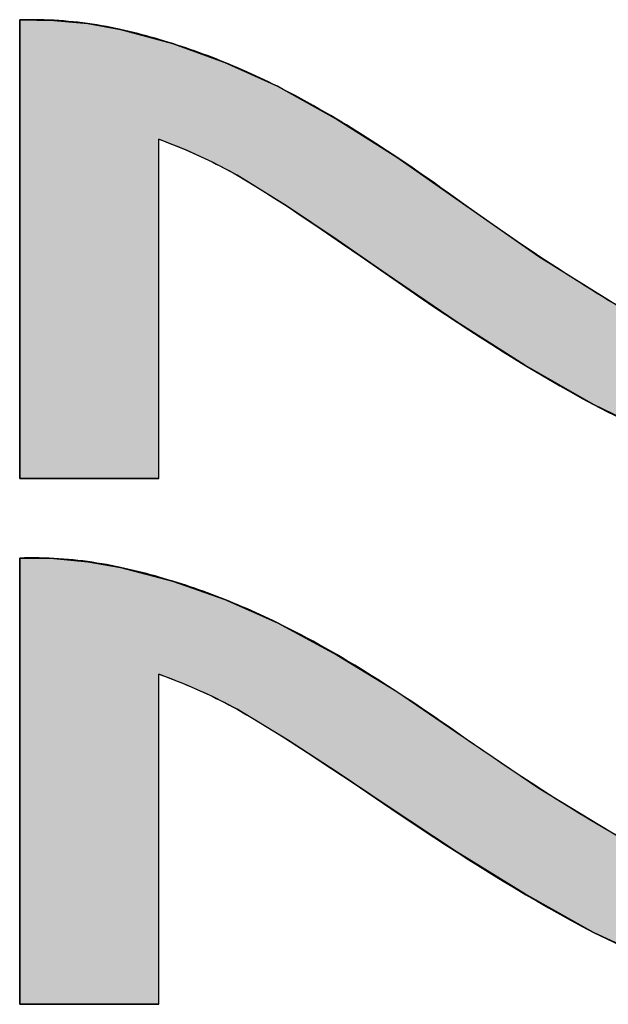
# Model space of a CAD drawing. Header units: millimetres. Extents: x -360 to -91, y -544 to -437.
# Tile 13 of 40: x -174.83 to -173.73, y -511.49 to -509.65. Entities that reach past the tile are written whole.
import ezdxf

# ---------------------------------------------------------------- set-up
doc = ezdxf.new("R2010")
doc.units = ezdxf.units.MM
doc.header["$LTSCALE"] = 16.335
doc.layers.get('0').update_dxf_attribs({"linetype": 'CONTINUOUS'})

msp = doc.modelspace()

# ---------------------------------------------------------------- hatches: boundary and pattern name
h = msp.add_hatch(color=256)
h.dxf.hatch_style = 1
h.paths.add_polyline_path([(-174.8294, -510.506), (-174.8294, -509.6509), (-174.7658, -509.6518), (-174.7031, -509.6577), (-174.7027, -509.6578), (-174.6413, -509.6689), (-174.5453, -509.6948), (-174.544, -509.6952), (-174.4469, -509.7303), (-174.3492, -509.7747), (-174.2376, -509.8366), (-174.1284, -509.9057), (-174.1268, -509.9068), (-174.0163, -509.9837), (-173.9928, -510.0006), (-173.9699, -510.0169), (-173.9472, -510.0329), (-173.9247, -510.0485), (-173.9023, -510.0638), (-173.8921, -510.0707), (-173.8621, -510.0917), (-173.8398, -510.1056), (-173.8292, -510.1126), (-173.8073, -510.1268), (-173.7856, -510.1406), (-173.7748, -510.1474), (-173.764, -510.1541), (-173.7532, -510.1607), (-173.7425, -510.1672), (-173.7317, -510.1737), (-173.721, -510.18), (-173.7103, -510.1863), (-173.7073, -510.1881), (-173.7056, -510.189), (-173.7019, -510.1911), (-173.6893, -510.1983), (-173.6767, -510.2053), (-173.6641, -510.2122), (-173.6515, -510.2189), (-173.6389, -510.2256), (-173.6263, -510.2321), (-173.6137, -510.2385), (-173.6011, -510.2448), (-173.5885, -510.251), (-173.5759, -510.257), (-173.5633, -510.263), (-173.5508, -510.2688), (-173.5404, -510.2732), (-173.5301, -510.2774), (-173.5198, -510.2816), (-173.5095, -510.2856), (-173.4992, -510.2894), (-173.489, -510.2931), (-173.4788, -510.2967), (-173.4686, -510.3002), (-173.4585, -510.3035), (-173.4484, -510.3067), (-173.4383, -510.3097), (-173.4283, -510.3126), (-173.4184, -510.3153), (-173.4085, -510.318), (-173.3986, -510.3204), (-173.3888, -510.3228), (-173.379, -510.325), (-173.3693, -510.3271), (-173.3595, -510.329), (-173.3498, -510.3309), (-173.3402, -510.3325), (-173.3306, -510.3341), (-173.3305, -510.3341), (-173.3292, -510.3343), (-173.3226, -510.3353), (-173.3159, -510.3362), (-173.3093, -510.3371), (-173.3027, -510.3379), (-173.2961, -510.3386), (-173.2896, -510.3393), (-173.2831, -510.3399), (-173.2766, -510.3404), (-173.2701, -510.3409), (-173.2636, -510.3413), (-173.2571, -510.3417), (-173.2507, -510.342), (-173.2443, -510.3422), (-173.2379, -510.3423), (-173.2315, -510.3424), (-173.2252, -510.3425), (-173.2165, -510.3424), (-173.2079, -510.3423), (-173.1993, -510.342), (-173.1909, -510.3417), (-173.1824, -510.3412), (-173.1741, -510.3406), (-173.1658, -510.34), (-173.1576, -510.3392), (-173.1494, -510.3383), (-173.1413, -510.3373), (-173.1333, -510.3362), (-173.1253, -510.335), (-173.1174, -510.3337), (-173.1096, -510.3323), (-173.1018, -510.3308), (-173.0941, -510.3292), (-173.0864, -510.3275), (-173.0788, -510.3257), (-173.0713, -510.3238), (-173.0639, -510.3217), (-173.0565, -510.3196), (-173.0492, -510.3174), (-173.042, -510.315), (-173.0348, -510.3126), (-173.0301, -510.3109), (-173.0254, -510.3091), (-173.0208, -510.3074), (-173.0162, -510.3055), (-173.0116, -510.3036), (-173.007, -510.3017), (-173.0025, -510.2997), (-172.998, -510.2977), (-172.9936, -510.2957), (-172.9892, -510.2935), (-172.9848, -510.2914), (-172.9804, -510.2892), (-172.9761, -510.2869), (-172.9718, -510.2846), (-172.9676, -510.2822), (-172.9634, -510.2799), (-172.9592, -510.2774), (-172.955, -510.2749), (-172.9515, -510.2728), (-172.9481, -510.2706), (-172.9447, -510.2684), (-172.9413, -510.2661), (-172.938, -510.2639), (-172.9348, -510.2616), (-172.9316, -510.2593), (-172.9285, -510.257), (-172.9254, -510.2546), (-172.9224, -510.2523), (-172.9194, -510.2499), (-172.9165, -510.2475), (-172.9137, -510.245), (-172.9109, -510.2426), (-172.9081, -510.2401), (-172.9055, -510.2376), (-172.9028, -510.2351), (-172.9003, -510.2326), (-172.8985, -510.2308), (-172.896, -510.2288), (-172.8947, -510.2268), (-172.8917, -510.2236), (-172.8889, -510.2204), (-172.8861, -510.2172), (-172.8834, -510.2139), (-172.8808, -510.2105), (-172.8783, -510.2072), (-172.8758, -510.2038), (-172.8735, -510.2003), (-172.8712, -510.1968), (-172.869, -510.1933), (-172.8669, -510.1897), (-172.8649, -510.186), (-172.863, -510.1823), (-172.8612, -510.1786), (-172.8595, -510.1748), (-172.8578, -510.1709), (-172.8563, -510.1669), (-172.8548, -510.1629), (-172.8534, -510.1587), (-172.8521, -510.1546), (-172.851, -510.1503), (-172.8499, -510.146), (-172.8489, -510.1417), (-172.8479, -510.1372), (-172.8471, -510.1327), (-172.8464, -510.1282), (-172.8458, -510.1236), (-172.8452, -510.119), (-172.8448, -510.1142), (-172.8444, -510.1095), (-172.8442, -510.1047), (-172.844, -510.0998), (-172.8441, -510.0947), (-172.8443, -510.0896), (-172.8446, -510.0846), (-172.845, -510.0797), (-172.8455, -510.0748), (-172.8462, -510.0699), (-172.8469, -510.0651), (-172.8478, -510.0604), (-172.8488, -510.0556), (-172.8499, -510.051), (-172.851, -510.0464), (-172.8523, -510.0418), (-172.8538, -510.0373), (-172.8553, -510.0329), (-172.8569, -510.0285), (-172.8585, -510.0244), (-172.8602, -510.0204), (-172.862, -510.0164), (-172.864, -510.0125), (-172.866, -510.0086), (-172.8681, -510.0047), (-172.8703, -510.0009), (-172.8726, -509.9972), (-172.875, -509.9934), (-172.8775, -509.9897), (-172.8801, -509.9861), (-172.8829, -509.9824), (-172.8857, -509.9788), (-172.8887, -509.9752), (-172.8917, -509.9717), (-172.8949, -509.9682), (-172.8978, -509.9651), (-172.8982, -509.9645), (-172.899, -509.9639), (-172.9003, -509.9625), (-172.9029, -509.9599), (-172.9056, -509.9573), (-172.9084, -509.9548), (-172.9112, -509.9522), (-172.9141, -509.9497), (-172.917, -509.9471), (-172.92, -509.9446), (-172.9231, -509.9421), (-172.9262, -509.9397), (-172.9294, -509.9372), (-172.9327, -509.9348), (-172.936, -509.9323), (-172.9394, -509.9299), (-172.9429, -509.9275), (-172.9464, -509.9252), (-172.9499, -509.9228), (-172.9536, -509.9205), (-172.9573, -509.9182), (-172.961, -509.9159), (-172.9674, -509.9123), (-172.9739, -509.9087), (-172.9804, -509.9053), (-172.9871, -509.902), (-172.9939, -509.8987), (-173.0007, -509.8956), (-173.0077, -509.8926), (-173.0148, -509.8896), (-173.022, -509.8868), (-173.0293, -509.884), (-173.0367, -509.8814), (-173.0443, -509.8788), (-173.0519, -509.8764), (-173.0597, -509.874), (-173.0675, -509.8718), (-173.0755, -509.8696), (-173.0836, -509.8676), (-173.0917, -509.8656), (-173.1, -509.8638), (-173.1084, -509.862), (-173.1169, -509.8603), (-173.1255, -509.8587), (-173.1341, -509.8573), (-173.1429, -509.8559), (-173.1517, -509.8546), (-173.1607, -509.8533), (-173.1632, -509.853), (-173.1635, -509.853), (-173.1637, -509.853), (-173.1704, -509.8521), (-173.1777, -509.8513), (-173.185, -509.8505), (-173.1923, -509.8498), (-173.1998, -509.8492), (-173.2072, -509.8486), (-173.2148, -509.848), (-173.2224, -509.8476), (-173.23, -509.8471), (-173.2377, -509.8468), (-173.2455, -509.8465), (-173.2533, -509.8462), (-173.2612, -509.846), (-173.2691, -509.8459), (-173.2771, -509.8458), (-173.2852, -509.8458), (-173.2567, -509.6812), (-173.086, -509.6992), (-173.0797, -509.7003), (-173.0734, -509.7014), (-173.0671, -509.7025), (-172.9175, -509.7418), (-172.9139, -509.7431), (-172.7836, -509.8083), (-172.6929, -509.8905), (-172.6925, -509.891), (-172.6377, -509.9922), (-172.6204, -510.1033), (-172.6393, -510.2165), (-172.6394, -510.2166), (-172.6996, -510.3174), (-172.796, -510.3968), (-172.9153, -510.4539), (-172.9171, -510.4546), (-172.9208, -510.4559), (-173.0648, -510.4918), (-173.0652, -510.4919), (-173.2312, -510.5042), (-173.3199, -510.5007), (-173.406, -510.4903), (-173.4062, -510.4902), (-173.4909, -510.473), (-173.5797, -510.4466), (-173.5802, -510.4463), (-173.6693, -510.4115), (-173.67, -510.4112), (-173.7597, -510.3681), (-173.8881, -510.2943), (-174.0138, -510.2145), (-174.016, -510.213), (-174.1445, -510.1258), (-174.1946, -510.091), (-174.2376, -510.0611), (-174.2677, -510.0409), (-174.2936, -510.0234), (-174.3128, -510.0105), (-174.3255, -510.0021), (-174.3305, -509.9988), (-174.3328, -509.9974), (-174.3359, -509.9953), (-174.3537, -509.9838), (-174.3715, -509.9726), (-174.3891, -509.9616), (-174.4065, -509.9509), (-174.4238, -509.9404), (-174.4316, -509.9361), (-174.4394, -509.9319), (-174.4472, -509.9277), (-174.4551, -509.9236), (-174.463, -509.9196), (-174.4709, -509.9157), (-174.4789, -509.9118), (-174.4869, -509.908), (-174.4949, -509.9043), (-174.503, -509.9006), (-174.5111, -509.897), (-174.5193, -509.8934), (-174.5275, -509.8899), (-174.5359, -509.8865), (-174.5443, -509.8831), (-174.5527, -509.8798), (-174.5612, -509.8765), (-174.5698, -509.8733), (-174.5698, -510.506)])
h.paths.add_polyline_path([(-174.8294, -511.4859), (-174.8294, -510.654), (-174.7658, -510.6549), (-174.7031, -510.6607), (-174.7027, -510.6608), (-174.6413, -510.6716), (-174.5453, -510.6968), (-174.544, -510.6972), (-174.4469, -510.7314), (-174.3492, -510.7746), (-174.2376, -510.8349), (-174.1284, -510.9021), (-174.1268, -510.9031), (-174.0163, -510.978), (-173.9928, -510.9945), (-173.9698, -511.0104), (-173.947, -511.0259), (-173.9244, -511.0412), (-173.902, -511.0561), (-173.8918, -511.0628), (-173.8621, -511.083), (-173.84, -511.0964), (-173.8294, -511.1032), (-173.8074, -511.1171), (-173.7857, -511.1306), (-173.7748, -511.1372), (-173.764, -511.1437), (-173.7533, -511.1502), (-173.7425, -511.1565), (-173.7317, -511.1628), (-173.721, -511.169), (-173.7102, -511.1751), (-173.7073, -511.1768), (-173.7056, -511.1777), (-173.7019, -511.1798), (-173.6893, -511.1867), (-173.6767, -511.1935), (-173.6641, -511.2002), (-173.6515, -511.2068), (-173.6389, -511.2133), (-173.6263, -511.2196), (-173.6137, -511.2259), (-173.6011, -511.232), (-173.5885, -511.238), (-173.5759, -511.2439), (-173.5633, -511.2496), (-173.5508, -511.2553), (-173.5404, -511.2595), (-173.5301, -511.2637), (-173.5198, -511.2677), (-173.5095, -511.2716), (-173.4992, -511.2753), (-173.489, -511.279), (-173.4788, -511.2825), (-173.4686, -511.2858), (-173.4585, -511.289), (-173.4484, -511.2921), (-173.4383, -511.2951), (-173.4283, -511.2979), (-173.4184, -511.3006), (-173.4085, -511.3031), (-173.3986, -511.3055), (-173.3888, -511.3078), (-173.379, -511.3099), (-173.3693, -511.312), (-173.3595, -511.3139), (-173.3498, -511.3156), (-173.3402, -511.3173), (-173.3306, -511.3188), (-173.3305, -511.3188), (-173.3292, -511.319), (-173.3226, -511.32), (-173.3159, -511.3209), (-173.3093, -511.3217), (-173.3027, -511.3225), (-173.2961, -511.3232), (-173.2896, -511.3238), (-173.2831, -511.3244), (-173.2766, -511.325), (-173.2701, -511.3254), (-173.2636, -511.3258), (-173.2571, -511.3262), (-173.2507, -511.3264), (-173.2443, -511.3266), (-173.2379, -511.3268), (-173.2315, -511.3269), (-173.2252, -511.3269), (-173.2186, -511.3269), (-173.2122, -511.3268), (-173.2057, -511.3267), (-173.1993, -511.3265), (-173.193, -511.3262), (-173.1866, -511.3259), (-173.1803, -511.3256), (-173.1741, -511.3251), (-173.1679, -511.3247), (-173.1617, -511.3241), (-173.1555, -511.3235), (-173.1494, -511.3229), (-173.1433, -511.3222), (-173.1373, -511.3214), (-173.1313, -511.3206), (-173.1253, -511.3196), (-173.124, -511.3195), (-173.1187, -511.3187), (-173.1132, -511.3177), (-173.1078, -511.3168), (-173.1023, -511.3157), (-173.0969, -511.3147), (-173.0916, -511.3135), (-173.0862, -511.3124), (-173.0809, -511.3111), (-173.0757, -511.3099), (-173.0704, -511.3085), (-173.0653, -511.3072), (-173.0601, -511.3057), (-173.055, -511.3043), (-173.0499, -511.3027), (-173.0448, -511.3012), (-173.0398, -511.2995), (-173.0348, -511.2979), (-173.0338, -511.2975), (-173.0289, -511.2958), (-173.0241, -511.294), (-173.0192, -511.2922), (-173.0144, -511.2903), (-173.0096, -511.2884), (-173.0048, -511.2864), (-173.0001, -511.2844), (-172.9955, -511.2823), (-172.9908, -511.2801), (-172.9862, -511.2779), (-172.9817, -511.2757), (-172.9771, -511.2734), (-172.9726, -511.2711), (-172.9682, -511.2687), (-172.9638, -511.2663), (-172.9594, -511.2638), (-172.955, -511.2612), (-172.9515, -511.2591), (-172.9481, -511.257), (-172.9447, -511.2549), (-172.9413, -511.2527), (-172.938, -511.2505), (-172.9348, -511.2483), (-172.9316, -511.2461), (-172.9285, -511.2438), (-172.9254, -511.2415), (-172.9224, -511.2392), (-172.9194, -511.2369), (-172.9165, -511.2345), (-172.9137, -511.2322), (-172.9109, -511.2298), (-172.9081, -511.2274), (-172.9055, -511.225), (-172.9028, -511.2225), (-172.9003, -511.2201), (-172.8988, -511.2187), (-172.8961, -511.2166), (-172.8947, -511.2145), (-172.8918, -511.2114), (-172.8889, -511.2083), (-172.8861, -511.2051), (-172.8834, -511.2019), (-172.8808, -511.1987), (-172.8783, -511.1954), (-172.8758, -511.1921), (-172.8735, -511.1887), (-172.8712, -511.1853), (-172.869, -511.1819), (-172.8669, -511.1784), (-172.8649, -511.1748), (-172.863, -511.1712), (-172.8612, -511.1676), (-172.8595, -511.1639), (-172.8578, -511.1601), (-172.8563, -511.1562), (-172.8548, -511.1523), (-172.8534, -511.1483), (-172.8521, -511.1442), (-172.851, -511.1401), (-172.8499, -511.1359), (-172.8489, -511.1316), (-172.8479, -511.1273), (-172.8471, -511.123), (-172.8464, -511.1186), (-172.8458, -511.1141), (-172.8452, -511.1096), (-172.8448, -511.105), (-172.8444, -511.1004), (-172.8442, -511.0957), (-172.844, -511.0909), (-172.8441, -511.086), (-172.8443, -511.0811), (-172.8446, -511.0762), (-172.845, -511.0714), (-172.8455, -511.0666), (-172.8462, -511.0619), (-172.8469, -511.0572), (-172.8478, -511.0526), (-172.8488, -511.048), (-172.8499, -511.0435), (-172.851, -511.039), (-172.8523, -511.0345), (-172.8538, -511.0302), (-172.8553, -511.0258), (-172.8569, -511.0216), (-172.8586, -511.0173), (-172.8605, -511.0132), (-172.8624, -511.0091), (-172.8645, -511.005), (-172.8666, -511.001), (-172.8689, -510.997), (-172.8713, -510.993), (-172.8739, -510.9891), (-172.8765, -510.9853), (-172.8792, -510.9815), (-172.8821, -510.9777), (-172.8851, -510.9739), (-172.8883, -510.9702), (-172.8915, -510.9665), (-172.8949, -510.9629), (-172.8971, -510.9606), (-172.8978, -510.9599), (-172.8983, -510.9591), (-172.8993, -510.9584), (-172.9019, -510.9559), (-172.9044, -510.9534), (-172.9071, -510.951), (-172.9098, -510.9486), (-172.9125, -510.9462), (-172.9153, -510.9438), (-172.9182, -510.9414), (-172.9212, -510.9391), (-172.9242, -510.9367), (-172.9272, -510.9344), (-172.9303, -510.9321), (-172.9335, -510.9298), (-172.9367, -510.9275), (-172.94, -510.9252), (-172.9434, -510.923), (-172.9468, -510.9207), (-172.9503, -510.9185), (-172.9538, -510.9163), (-172.9574, -510.9141), (-172.961, -510.912), (-172.9674, -510.9085), (-172.9739, -510.905), (-172.9804, -510.9017), (-172.9871, -510.8985), (-172.9939, -510.8953), (-173.0007, -510.8923), (-173.0077, -510.8893), (-173.0148, -510.8864), (-173.022, -510.8837), (-173.0293, -510.881), (-173.0367, -510.8784), (-173.0443, -510.8759), (-173.0519, -510.8736), (-173.0597, -510.8713), (-173.0675, -510.8691), (-173.0755, -510.867), (-173.0836, -510.865), (-173.0917, -510.8631), (-173.1, -510.8613), (-173.1084, -510.8595), (-173.1169, -510.8579), (-173.1255, -510.8564), (-173.1341, -510.8549), (-173.1429, -510.8536), (-173.1517, -510.8523), (-173.1607, -510.8511), (-173.1632, -510.8508), (-173.1635, -510.8507), (-173.1638, -510.8507), (-173.1703, -510.85), (-173.1776, -510.8491), (-173.1849, -510.8484), (-173.1923, -510.8477), (-173.1997, -510.8471), (-173.2072, -510.8465), (-173.2147, -510.846), (-173.2223, -510.8455), (-173.23, -510.8451), (-173.2377, -510.8447), (-173.2454, -510.8444), (-173.2533, -510.8442), (-173.2612, -510.844), (-173.2691, -510.8439), (-173.2771, -510.8438), (-173.2852, -510.8438), (-173.2567, -510.6835), (-173.0865, -510.701), (-173.08, -510.702), (-173.0735, -510.7031), (-173.0667, -510.7043), (-172.9176, -510.7425), (-172.9138, -510.7438), (-172.7836, -510.8073), (-172.6932, -510.8869), (-172.6924, -510.8879), (-172.6378, -510.9862), (-172.6204, -511.0944), (-172.6417, -511.2106), (-172.7015, -511.3047), (-172.796, -511.3797), (-172.915, -511.4352), (-172.9171, -511.4359), (-172.9212, -511.4373), (-173.0647, -511.4721), (-173.0654, -511.4722), (-173.2312, -511.4842), (-173.3199, -511.4807), (-173.406, -511.4706), (-173.4062, -511.4706), (-173.4909, -511.4538), (-173.5797, -511.4281), (-173.5802, -511.4279), (-173.6693, -511.394), (-173.67, -511.3937), (-173.7597, -511.3518), (-173.8881, -511.2801), (-174.0138, -511.2025), (-174.016, -511.201), (-174.1445, -511.1162), (-174.1944, -511.0825), (-174.2376, -511.0533), (-174.2677, -511.0337), (-174.2936, -511.0166), (-174.3128, -511.0041), (-174.3255, -510.9959), (-174.3305, -510.9927), (-174.3328, -510.9913), (-174.3359, -510.9893), (-174.3537, -510.9781), (-174.3715, -510.9672), (-174.3891, -510.9565), (-174.4065, -510.9461), (-174.4238, -510.9359), (-174.4316, -510.9317), (-174.4394, -510.9276), (-174.4472, -510.9235), (-174.4551, -510.9195), (-174.463, -510.9156), (-174.4709, -510.9118), (-174.4789, -510.908), (-174.4869, -510.9043), (-174.4949, -510.9007), (-174.503, -510.8971), (-174.5111, -510.8936), (-174.5193, -510.8901), (-174.5275, -510.8867), (-174.5359, -510.8834), (-174.5443, -510.8801), (-174.5527, -510.8769), (-174.5612, -510.8737), (-174.5698, -510.8706), (-174.5698, -511.4859)])
h.paths.add_polyline_path([(-173.8918, -511.0628), (-173.8762, -511.0731), (-173.8543, -511.0873), (-173.84, -511.0964), (-173.8621, -511.083)])

# ---------------------------------------------------------------- linework, layer by layer
at = {"color": 7, "linetype": 'Continuous'}
for p, q in [((-174.8294, -509.6509), (-174.8294, -510.506)), ((-174.8294, -510.506), (-174.8294, -509.6509)), ((-174.6413, -509.6689), (-174.6435, -509.6684)), ((-174.5439, -509.6952), (-174.553, -509.6924)), ((-174.3492, -509.7747), (-174.2376, -509.8366)), ((-174.5698, -510.506), (-174.5698, -509.8733)), ((-174.5698, -510.506), (-174.5698, -509.8733)), ((-174.4238, -509.9404), (-174.4065, -509.9509)), ((-174.4065, -509.9509), (-174.3891, -509.9616)), ((-174.3891, -509.9616), (-174.3715, -509.9726)), ((-174.3715, -509.9726), (-174.3537, -509.9838)), ((-174.3537, -509.9838), (-174.3359, -509.9953)), ((-173.9928, -510.0006), (-174.0301, -509.9738)), ((-174.3359, -509.9953), (-174.3255, -510.0021)), ((-174.3255, -510.0021), (-174.3128, -510.0105)), ((-173.9699, -510.0169), (-173.9928, -510.0006)), ((-174.3128, -510.0105), (-174.2936, -510.0234)), ((-173.9472, -510.0329), (-173.9699, -510.0169)), ((-174.2936, -510.0234), (-174.2677, -510.0409)), ((-174.2677, -510.0409), (-174.2279, -510.0681)), ((-173.9247, -510.0485), (-173.9472, -510.0329)), ((-173.9023, -510.0638), (-173.9247, -510.0485)), ((-174.2279, -510.0681), (-174.1946, -510.091)), ((-173.8764, -510.0813), (-173.9023, -510.0638)), ((-173.8543, -510.0961), (-173.8764, -510.0813)), ((-173.8292, -510.1126), (-173.8543, -510.0961)), ((-173.8073, -510.1268), (-173.8292, -510.1126)), ((-173.7856, -510.1406), (-173.8073, -510.1268)), ((-174.5698, -510.506), (-174.8294, -510.506)), ((-174.8294, -510.506), (-174.5698, -510.506)), ((-174.8294, -510.654), (-174.8294, -511.4859)), ((-174.8294, -511.4859), (-174.8294, -510.654)), ((-174.6413, -510.6716), (-174.6435, -510.6711)), ((-174.5438, -510.6972), (-174.553, -510.6944)), ((-174.3492, -510.7746), (-174.2376, -510.8349)), ((-174.5698, -511.4859), (-174.5698, -510.8706)), ((-174.5698, -511.4859), (-174.5698, -510.8706)), ((-174.4238, -510.9359), (-174.4065, -510.9461)), ((-174.4065, -510.9461), (-174.3891, -510.9565)), ((-174.3891, -510.9565), (-174.3715, -510.9672)), ((-174.3715, -510.9672), (-174.3537, -510.9781)), ((-173.9928, -510.9945), (-174.0301, -510.9683)), ((-174.3537, -510.9781), (-174.3359, -510.9893)), ((-174.3359, -510.9893), (-174.3255, -510.9959)), ((-173.9698, -511.0104), (-173.9928, -510.9945)), ((-174.3255, -510.9959), (-174.3128, -511.0041)), ((-174.3128, -511.0041), (-174.2936, -511.0166)), ((-173.947, -511.0259), (-173.9698, -511.0104)), ((-174.2936, -511.0166), (-174.2677, -511.0337)), ((-173.9244, -511.0412), (-173.947, -511.0259)), ((-174.2677, -511.0337), (-174.2279, -511.0601)), ((-173.902, -511.0561), (-173.9244, -511.0412)), ((-174.2279, -511.0601), (-174.1944, -511.0825)), ((-173.8762, -511.0731), (-173.902, -511.0561)), ((-173.8543, -511.0873), (-173.8762, -511.0731)), ((-173.8294, -511.1032), (-173.8543, -511.0873)), ((-173.8074, -511.1171), (-173.8294, -511.1032)), ((-173.7857, -511.1306), (-173.8074, -511.1171)), ((-174.5698, -511.4859), (-174.8294, -511.4859)), ((-174.8294, -511.4859), (-174.5698, -511.4859))]:
    msp.add_line(p, q, dxfattribs=at)
for points in [[(-174.6413, -509.6689), (-174.6501, -509.667), (-174.6589, -509.6652), (-174.6678, -509.6635), (-174.6766, -509.6619), (-174.6854, -509.6604), (-174.6943, -509.659), (-174.7031, -509.6577), (-174.712, -509.6565), (-174.7209, -509.6555), (-174.7298, -509.6545), (-174.7387, -509.6537), (-174.7476, -509.6529), (-174.7566, -509.6523), (-174.7656, -509.6517), (-174.7746, -509.6513), (-174.7837, -509.6509), (-174.7928, -509.6507), (-174.8019, -509.6506), (-174.811, -509.6506), (-174.8202, -509.6507), (-174.8294, -509.6509)], [(-174.8294, -509.6509), (-174.7658, -509.6518), (-174.7027, -509.6578), (-174.6413, -509.6689)], [(-174.6413, -509.6689), (-174.5446, -509.695), (-174.4469, -509.7303), (-174.3492, -509.7747)], [(-174.553, -509.6924), (-174.5611, -509.6899), (-174.5692, -509.6875), (-174.5772, -509.6852), (-174.5853, -509.6829), (-174.5933, -509.6807), (-174.6013, -509.6786), (-174.6094, -509.6765), (-174.6174, -509.6745), (-174.6254, -509.6726), (-174.6334, -509.6707), (-174.6413, -509.6689)], [(-174.447, -509.7303), (-174.4551, -509.727), (-174.4632, -509.7238), (-174.4713, -509.7207), (-174.4794, -509.7176), (-174.4875, -509.7146), (-174.4955, -509.7116), (-174.5036, -509.7087), (-174.5117, -509.7059), (-174.5197, -509.7032), (-174.5278, -509.7005), (-174.5358, -509.6978), (-174.5439, -509.6952)], [(-174.3492, -509.7747), (-174.3573, -509.7706), (-174.3655, -509.7667), (-174.3737, -509.7627), (-174.3819, -509.7589), (-174.39, -509.7551), (-174.3982, -509.7513), (-174.4063, -509.7477), (-174.4145, -509.7441), (-174.4226, -509.7405), (-174.4307, -509.7371), (-174.4389, -509.7336), (-174.447, -509.7303)], [(-174.2202, -509.8468), (-174.2293, -509.8413), (-174.2385, -509.8358), (-174.2495, -509.8293), (-174.2606, -509.8229), (-174.2716, -509.8165), (-174.2827, -509.8103), (-174.2937, -509.8041), (-174.3048, -509.7981), (-174.3159, -509.7921), (-174.327, -509.7862), (-174.3381, -509.7804), (-174.3492, -509.7747)], [(-174.2376, -509.8366), (-174.1268, -509.9068), (-174.0163, -509.9837)], [(-174.0301, -509.9738), (-174.0442, -509.9637), (-174.0584, -509.9537), (-174.0725, -509.9438), (-174.0865, -509.9341), (-174.1005, -509.9245), (-174.1145, -509.9151), (-174.1284, -509.9057), (-174.1437, -509.8955), (-174.1591, -509.8854), (-174.1744, -509.8755), (-174.1897, -509.8658), (-174.2049, -509.8562), (-174.2202, -509.8468)], [(-174.5698, -509.8733), (-174.5612, -509.8765), (-174.5527, -509.8798), (-174.5443, -509.8831), (-174.5359, -509.8865), (-174.5275, -509.8899), (-174.5193, -509.8934), (-174.5111, -509.897), (-174.503, -509.9006), (-174.4949, -509.9043), (-174.4869, -509.908), (-174.4789, -509.9118), (-174.4709, -509.9157), (-174.463, -509.9196), (-174.4551, -509.9236), (-174.4472, -509.9277), (-174.4394, -509.9319), (-174.4316, -509.9361), (-174.4238, -509.9404)], [(-174.4238, -509.9404), (-174.4702, -509.9161), (-174.5189, -509.8936), (-174.5698, -509.8733)], [(-174.1445, -510.1258), (-174.2376, -510.0611), (-174.3305, -509.9988), (-174.4238, -509.9404)], [(-174.0163, -509.9837), (-173.8621, -510.0917), (-173.7073, -510.1881), (-173.5508, -510.2688)], [(-174.1946, -510.091), (-174.124, -510.1401), (-174.1016, -510.1554), (-174.0794, -510.1706), (-174.0574, -510.1855), (-174.0355, -510.2001), (-174.0138, -510.2145), (-173.9922, -510.2287), (-173.9709, -510.2426), (-173.9496, -510.2563), (-173.9285, -510.2697), (-173.9073, -510.2828), (-173.8863, -510.2958), (-173.8651, -510.3084), (-173.844, -510.3209), (-173.8229, -510.333), (-173.8018, -510.345), (-173.7808, -510.3566), (-173.7597, -510.3681)], [(-173.7597, -510.3681), (-173.8881, -510.2943), (-174.016, -510.213), (-174.1445, -510.1258)], [(-173.7103, -510.1863), (-173.721, -510.18), (-173.7317, -510.1737), (-173.7425, -510.1672), (-173.7532, -510.1607), (-173.764, -510.1541), (-173.7748, -510.1474), (-173.7856, -510.1406)], [(-173.4909, -510.473), (-173.5802, -510.4463), (-173.67, -510.4112), (-173.7597, -510.3681)], [(-173.7597, -510.3681), (-173.7468, -510.3748), (-173.7338, -510.3813), (-173.7209, -510.3877), (-173.708, -510.3939), (-173.6951, -510.3999), (-173.6822, -510.4058), (-173.6693, -510.4115), (-173.6565, -510.417), (-173.6436, -510.4224), (-173.6308, -510.4276), (-173.618, -510.4326), (-173.6052, -510.4374), (-173.5925, -510.4421), (-173.5797, -510.4466), (-173.567, -510.4509), (-173.5543, -510.455), (-173.5416, -510.459), (-173.5289, -510.4627), (-173.5162, -510.4663), (-173.5035, -510.4697), (-173.4909, -510.473)], [(-174.6413, -510.6716), (-174.6501, -510.6697), (-174.6589, -510.6679), (-174.6678, -510.6663), (-174.6766, -510.6647), (-174.6854, -510.6633), (-174.6943, -510.6619), (-174.7031, -510.6607), (-174.712, -510.6595), (-174.7209, -510.6585), (-174.7298, -510.6576), (-174.7387, -510.6567), (-174.7476, -510.656), (-174.7566, -510.6554), (-174.7656, -510.6548), (-174.7746, -510.6544), (-174.7837, -510.6541), (-174.7928, -510.6539), (-174.8019, -510.6537), (-174.811, -510.6537), (-174.8202, -510.6538), (-174.8294, -510.654)], [(-174.8294, -510.654), (-174.7658, -510.6549), (-174.7027, -510.6608), (-174.6413, -510.6716)], [(-174.6413, -510.6716), (-174.5446, -510.697), (-174.4469, -510.7314), (-174.3492, -510.7746)], [(-174.553, -510.6944), (-174.5611, -510.692), (-174.5692, -510.6897), (-174.5772, -510.6874), (-174.5853, -510.6852), (-174.5933, -510.6831), (-174.6013, -510.681), (-174.6094, -510.679), (-174.6174, -510.677), (-174.6254, -510.6751), (-174.6334, -510.6733), (-174.6413, -510.6716)], [(-174.447, -510.7313), (-174.4551, -510.7282), (-174.4632, -510.725), (-174.4713, -510.722), (-174.4794, -510.719), (-174.4875, -510.716), (-174.4955, -510.7132), (-174.5036, -510.7104), (-174.5117, -510.7076), (-174.5197, -510.7049), (-174.5278, -510.7023), (-174.5358, -510.6997), (-174.5438, -510.6972)], [(-174.3492, -510.7746), (-174.3573, -510.7706), (-174.3655, -510.7667), (-174.3737, -510.7629), (-174.3819, -510.7592), (-174.39, -510.7555), (-174.3982, -510.7518), (-174.4063, -510.7483), (-174.4145, -510.7448), (-174.4226, -510.7413), (-174.4307, -510.7379), (-174.4389, -510.7346), (-174.447, -510.7313)], [(-174.2202, -510.8448), (-174.2293, -510.8394), (-174.2385, -510.834), (-174.2495, -510.8277), (-174.2606, -510.8214), (-174.2716, -510.8153), (-174.2827, -510.8092), (-174.2937, -510.8032), (-174.3048, -510.7973), (-174.3159, -510.7915), (-174.327, -510.7858), (-174.3381, -510.7801), (-174.3492, -510.7746)], [(-174.2376, -510.8349), (-174.1268, -510.9031), (-174.0163, -510.978)], [(-174.0301, -510.9683), (-174.0442, -510.9585), (-174.0584, -510.9488), (-174.0725, -510.9392), (-174.0865, -510.9297), (-174.1005, -510.9204), (-174.1145, -510.9112), (-174.1284, -510.9021), (-174.1437, -510.8922), (-174.1591, -510.8824), (-174.1744, -510.8727), (-174.1897, -510.8633), (-174.2049, -510.8539), (-174.2202, -510.8448)], [(-174.5698, -510.8706), (-174.5612, -510.8737), (-174.5527, -510.8769), (-174.5443, -510.8801), (-174.5359, -510.8834), (-174.5275, -510.8867), (-174.5193, -510.8901), (-174.5111, -510.8936), (-174.503, -510.8971), (-174.4949, -510.9007), (-174.4869, -510.9043), (-174.4789, -510.908), (-174.4709, -510.9118), (-174.463, -510.9156), (-174.4551, -510.9195), (-174.4472, -510.9235), (-174.4394, -510.9276), (-174.4316, -510.9317), (-174.4238, -510.9359)], [(-174.4238, -510.9359), (-174.4702, -510.9122), (-174.5189, -510.8903), (-174.5698, -510.8706)], [(-174.1445, -511.1162), (-174.2376, -511.0533), (-174.3305, -510.9927), (-174.4238, -510.9359)], [(-174.0163, -510.978), (-173.8621, -511.083), (-173.7073, -511.1768), (-173.5508, -511.2553)], [(-174.1944, -511.0825), (-174.124, -511.1301), (-174.1016, -511.1451), (-174.0794, -511.1598), (-174.0574, -511.1743), (-174.0355, -511.1885), (-174.0138, -511.2025), (-173.9922, -511.2163), (-173.9709, -511.2298), (-173.9496, -511.2431), (-173.9285, -511.2562), (-173.9073, -511.269), (-173.8863, -511.2815), (-173.8651, -511.2938), (-173.844, -511.3059), (-173.8229, -511.3178), (-173.8018, -511.3294), (-173.7808, -511.3407), (-173.7597, -511.3518)], [(-173.7597, -511.3518), (-173.8881, -511.2801), (-174.016, -511.201), (-174.1445, -511.1162)], [(-173.7102, -511.1751), (-173.721, -511.169), (-173.7317, -511.1628), (-173.7425, -511.1565), (-173.7533, -511.1502), (-173.764, -511.1437), (-173.7748, -511.1372), (-173.7857, -511.1306)], [(-173.4909, -511.4538), (-173.5802, -511.4279), (-173.67, -511.3937), (-173.7597, -511.3518)], [(-173.7597, -511.3518), (-173.7468, -511.3584), (-173.7338, -511.3647), (-173.7209, -511.3709), (-173.708, -511.3769), (-173.6951, -511.3828), (-173.6822, -511.3885), (-173.6693, -511.394), (-173.6565, -511.3994), (-173.6436, -511.4046), (-173.6308, -511.4096), (-173.618, -511.4145), (-173.6052, -511.4192), (-173.5925, -511.4238), (-173.5797, -511.4281), (-173.567, -511.4323), (-173.5543, -511.4363), (-173.5416, -511.4402), (-173.5289, -511.4438), (-173.5162, -511.4473), (-173.5035, -511.4506), (-173.4909, -511.4538)]]:
    msp.add_lwpolyline(points, dxfattribs=at)

doc.saveas('drawing.dxf')
